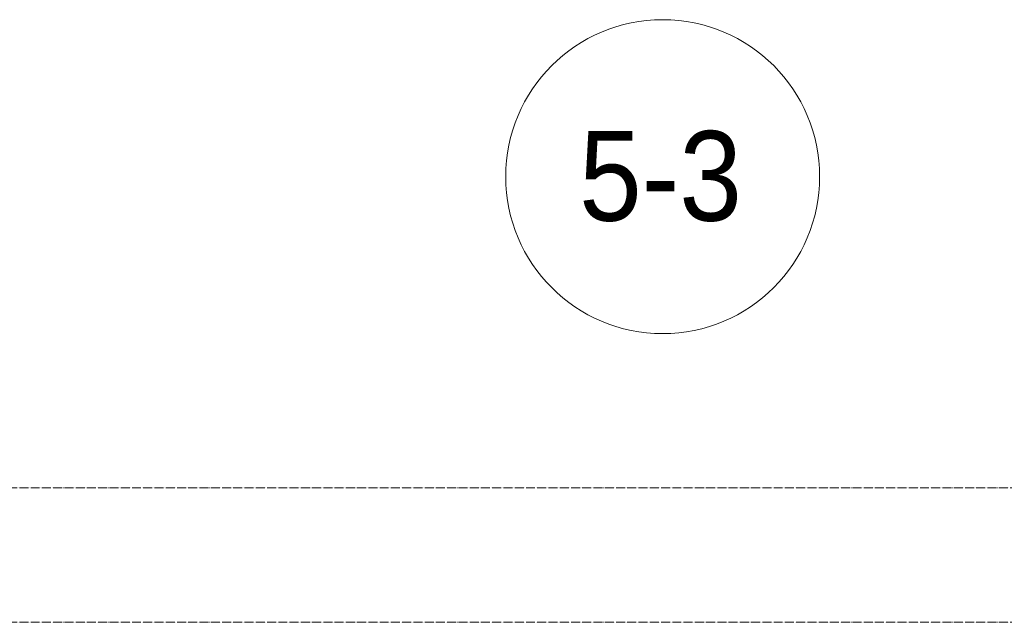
# Model space of a CAD drawing. Header units: millimetres. Extents: x 5617 to 132318, y 7718 to 193536.
# Tile 28 of 81: x 37488 to 39684, y 29700 to 31044. Entities that reach past the tile are written whole.
import ezdxf

# ---------------------------------------------------------------- set-up
doc = ezdxf.new("R2010")
doc.units = ezdxf.units.MM
doc.linetypes.add('ADSK_Линия сетки', pattern=[25, 20, -2.5, 0, -2.5])
doc.layers.add('Марки помещений', color=7, linetype='Continuous', lineweight=20)
doc.layers.add('Оси', color=7, linetype='Continuous', lineweight=9)
doc.styles.add('Arial_3', font='arial.ttf', dxfattribs={"width": 0.9, "height": 200})

# ---------------------------------------------------------------- blocks, each defined once
blk = doc.blocks.new('050_Марка_Помещение - Номер-620969-МКСС_К4_L13_45_000_')
at = {"layer": 'Марки помещений'}
blk.add_circle((0, 0), 3.5, dxfattribs=at)

msp = doc.modelspace()

# ---------------------------------------------------------------- linework, layer by layer
at = {"layer": 'Оси', "linetype": 'ADSK_Линия сетки'}
for p, q in [((69660.8, 30000), (26619.7, 30000)), ((69660.8, 29700), (25349.7, 29700))]:
    msp.add_line(p, q, dxfattribs=at)

# ---------------------------------------------------------------- block references
at = {"layer": 'Марки помещений', "xscale": 99.99999999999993, "yscale": 99.99999999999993, "zscale": 99.99999999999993}
msp.add_blockref('050_Марка_Помещение - Номер-620969-МКСС_К4_L13_45_000_', (38921.9, 30693.7), dxfattribs=at)

# ---------------------------------------------------------------- texts
at = {"layer": 'Марки помещений', "lineweight": 9, "insert": (38735.4, 30795.4), "char_height": 200, "width": 447.342, "attachment_point": 1, "style": 'Arial_3'}
msp.add_mtext('5-3', dxfattribs=at)

doc.saveas('drawing.dxf')
